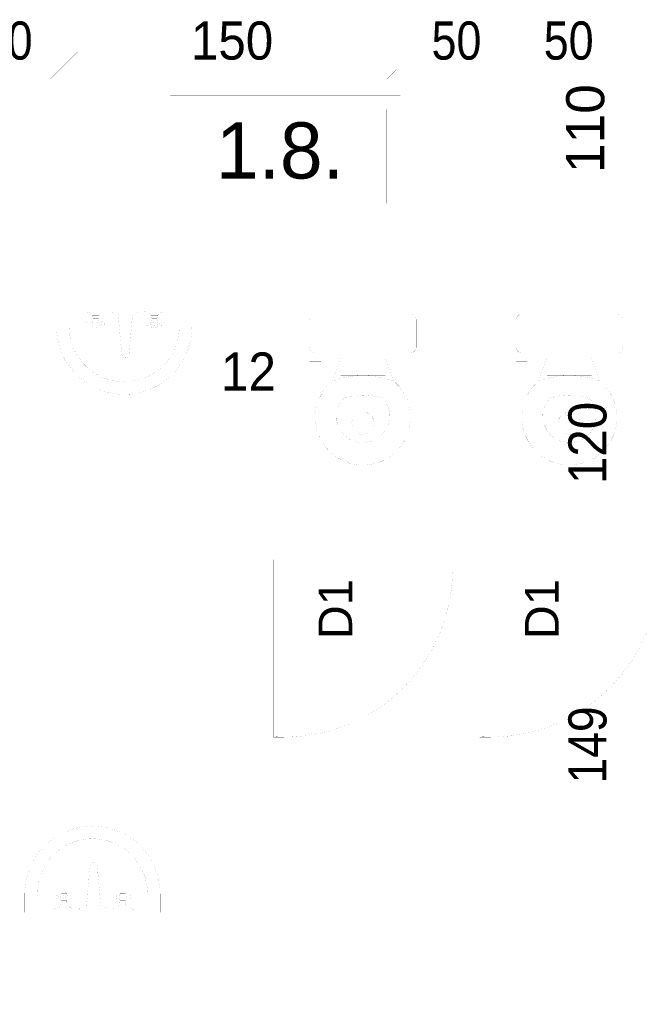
# Paper-space layout 'Layout1' of a CAD drawing. Header units: inches. Extents: x 7368 to 30263, y 5719 to 13940.
# Tile 14 of 44: x 10383 to 10659, y 12583 to 13021. Entities that reach past the tile are written whole.
import ezdxf
from ezdxf.enums import TextEntityAlignment as Align

# ---------------------------------------------------------------- set-up
doc = ezdxf.new("R2010")
doc.units = ezdxf.units.IN
doc.header["$LTSCALE"] = 2
doc.header["$MEASUREMENT"] = 0
for name, pattern in [('ACAD_ISO04W100', [30, 24, -3, 0, -3]), ('HIDDEN', [9.525, 6.35, -3.175]), ('OS', [60, 30, -15, 0, -15]), ('PRZERYW', [60, 30, -30])]:
    doc.linetypes.add(name, pattern=pattern)
doc.layers.get('0').update_dxf_attribs({"linetype": 'CONTINUOUS', "lineweight": 15})
for name, color, linetype, lineweight in [('A CIENKA', 7, 'CONTINUOUS', 13), ('A KRESKOWANIA', 7, 'CONTINUOUS', 5), ('A OSIE', 7, 'ACAD_ISO04W100', 13), ('A PRZERYWANIA', 7, 'HIDDEN', 15), ('A WYMIARY', 7, 'CONTINUOUS', 9), ('ECIANA_PROJEKT', 7, 'CONTINUOUS', 15)]:
    doc.layers.add(name, color=color, linetype=linetype, lineweight=lineweight)
doc.styles.get("Standard").update_dxf_attribs({"font": 'arial.ttf'})

psp = doc.layouts.get("Layout1")

# ---------------------------------------------------------------- linework, layer by layer
at = {"color": 7, "linetype": 'Continuous', "const_width": 0.018}
for points in [[(10580.8, 12892.96), (10582.8, 12892.96)], [(10580.8, 12772.96), (10580.8, 12892.96)], [(10582.8, 12892.96), (10582.8, 12772.96)], [(10582.8, 12772.96), (10580.8, 12772.96)]]:
    psp.add_lwpolyline(points, dxfattribs=at)
at = {"layer": 'A CIENKA', "color": 7, "linetype": 'Continuous', "const_width": 0.018}
for points in [[(10449.95, 12987.57), (10552.44, 12987.57)], [(10449.95, 12933.66), (10449.95, 12987.57)], [(10552.44, 12987.57), (10552.44, 12933.66)], [(10552.44, 12933.66), (10449.95, 12933.66)], [(10490.8, 12780.96), (10490.8, 12772.96)], [(10495.8, 12780.96), (10490.8, 12780.96)], [(10495.8, 12772.96), (10495.8, 12780.96)], [(10575.8, 12772.96), (10575.8, 12780.96)], [(10575.8, 12780.96), (10580.8, 12780.96)], [(10580.8, 12780.96), (10580.8, 12772.96)], [(10582.8, 12780.96), (10582.8, 12772.96)], [(10587.8, 12780.96), (10582.8, 12780.96)], [(10587.8, 12772.96), (10587.8, 12780.96)], [(10495.8, 12776.96), (10495.8, 12701.96)], [(10500.8, 12776.96), (10495.8, 12776.96)], [(10500.8, 12701.96), (10500.8, 12776.96)], [(10535.8, 12776.96), (10535.8, 12739.18)], [(10587.8, 12776.96), (10587.8, 12701.96)], [(10592.8, 12776.96), (10587.8, 12776.96)], [(10592.8, 12701.96), (10592.8, 12776.96)], [(10627.8, 12776.96), (10627.8, 12739.18)], [(10490.8, 12772.96), (10495.8, 12772.96)], [(10580.8, 12772.96), (10575.8, 12772.96)], [(10582.8, 12772.96), (10587.8, 12772.96)], [(10495.8, 12701.96), (10500.8, 12701.96)], [(10587.8, 12701.96), (10592.8, 12701.96)]]:
    psp.add_lwpolyline(points, dxfattribs=at)
for points in [[(10495.8, 12702.13, 0.433892), (10575.8, 12776.96, 0.433892)], [(10587.8, 12702.13, 0.433892), (10667.8, 12776.96, 0.433892)]]:
    psp.add_lwpolyline(points, format="xyb", dxfattribs=at)
at = {"layer": 'A KRESKOWANIA', "color": 251, "linetype": 'Continuous', "const_width": 0.018}
for points in [[(10459.58, 12892.96), (10399.27, 12892.96)], [(10399.27, 12884.76), (10399.27, 12892.96)], [(10459.58, 12884.76), (10459.58, 12892.96)], [(10399.27, 12884.76), (10399.37, 12882.27)], [(10404.86, 12884.76), (10453.99, 12884.76)], [(10404.86, 12884.76), (10404.96, 12882.5)], [(10453.88, 12882.5), (10453.99, 12884.76)], [(10459.47, 12882.27), (10459.58, 12884.76)], [(10399.37, 12882.27), (10399.68, 12879.8)], [(10399.68, 12879.8), (10400.19, 12877.36)], [(10404.96, 12882.5), (10405.27, 12880.25)], [(10405.27, 12880.25), (10405.79, 12878.04)], [(10453.05, 12878.04), (10453.57, 12880.25)], [(10453.57, 12880.25), (10453.88, 12882.5)], [(10458.65, 12877.36), (10459.16, 12879.8)], [(10459.16, 12879.8), (10459.47, 12882.27)], [(10400.19, 12877.36), (10400.9, 12874.97)], [(10400.9, 12874.97), (10401.81, 12872.65)], [(10405.79, 12878.04), (10406.51, 12875.89)], [(10406.51, 12875.89), (10407.43, 12873.81)], [(10451.41, 12873.81), (10452.33, 12875.89)], [(10452.33, 12875.89), (10453.05, 12878.04)], [(10457.04, 12872.65), (10457.94, 12874.97)], [(10457.94, 12874.97), (10458.65, 12877.36)], [(10401.81, 12872.65), (10402.9, 12870.41)], [(10402.9, 12870.41), (10404.18, 12868.27)], [(10407.43, 12873.81), (10408.53, 12871.83)], [(10408.53, 12871.83), (10409.82, 12869.96)], [(10409.82, 12869.96), (10411.27, 12868.21)], [(10447.58, 12868.21), (10449.03, 12869.96)], [(10449.03, 12869.96), (10450.31, 12871.83)], [(10450.31, 12871.83), (10451.41, 12873.81)], [(10454.67, 12868.27), (10455.94, 12870.41)], [(10455.94, 12870.41), (10457.04, 12872.65)], [(10404.18, 12868.27), (10405.63, 12866.24)], [(10405.63, 12866.24), (10407.24, 12864.34)], [(10411.27, 12868.21), (10412.87, 12866.61)], [(10412.87, 12866.61), (10414.62, 12865.16)], [(10444.23, 12865.16), (10445.97, 12866.61)], [(10445.97, 12866.61), (10447.58, 12868.21)], [(10451.61, 12864.34), (10453.22, 12866.24)], [(10453.22, 12866.24), (10454.67, 12868.27)], [(10407.24, 12864.34), (10409, 12862.58)], [(10409, 12862.58), (10410.9, 12860.97)], [(10410.9, 12860.97), (10412.93, 12859.52)], [(10414.62, 12865.16), (10416.49, 12863.88)], [(10416.49, 12863.88), (10418.47, 12862.77)], [(10418.47, 12862.77), (10420.55, 12861.86)], [(10420.55, 12861.86), (10422.7, 12861.14)], [(10422.7, 12861.14), (10424.91, 12860.62)], [(10433.94, 12860.62), (10436.15, 12861.14)], [(10436.15, 12861.14), (10438.3, 12861.86)], [(10438.3, 12861.86), (10440.37, 12862.77)], [(10440.37, 12862.77), (10442.36, 12863.88)], [(10442.36, 12863.88), (10444.23, 12865.16)], [(10445.91, 12859.52), (10447.94, 12860.97)], [(10447.94, 12860.97), (10449.85, 12862.58)], [(10449.85, 12862.58), (10451.61, 12864.34)], [(10412.93, 12859.52), (10415.07, 12858.24)], [(10415.07, 12858.24), (10417.31, 12857.15)], [(10417.31, 12857.15), (10419.63, 12856.24)], [(10424.91, 12860.62), (10427.16, 12860.3)], [(10427.16, 12860.3), (10429.42, 12860.2)], [(10429.42, 12860.2), (10431.69, 12860.3)], [(10431.69, 12860.3), (10433.94, 12860.62)], [(10439.21, 12856.24), (10441.53, 12857.15)], [(10441.53, 12857.15), (10443.77, 12858.24)], [(10443.77, 12858.24), (10445.91, 12859.52)], [(10419.63, 12856.24), (10422.02, 12855.53)], [(10422.02, 12855.53), (10424.46, 12855.02)], [(10424.46, 12855.02), (10426.93, 12854.71)], [(10426.93, 12854.71), (10429.42, 12854.61)], [(10429.42, 12854.61), (10431.91, 12854.71)], [(10431.91, 12854.71), (10434.38, 12855.02)], [(10434.38, 12855.02), (10436.82, 12855.53)], [(10436.82, 12855.53), (10439.21, 12856.24)], [(10400.93, 12658.68), (10403.17, 12659.77)], [(10403.17, 12659.77), (10405.49, 12660.68)], [(10405.49, 12660.68), (10407.88, 12661.39)], [(10407.88, 12661.39), (10410.32, 12661.9)], [(10410.32, 12661.9), (10412.79, 12662.21)], [(10412.79, 12662.21), (10415.28, 12662.31)], [(10415.28, 12662.31), (10417.77, 12662.21)], [(10417.77, 12662.21), (10420.25, 12661.9)], [(10420.25, 12661.9), (10422.69, 12661.39)], [(10422.69, 12661.39), (10425.08, 12660.68)], [(10425.08, 12660.68), (10427.4, 12659.77)], [(10427.4, 12659.77), (10429.64, 12658.68)], [(10394.86, 12654.34), (10396.76, 12655.95)], [(10396.76, 12655.95), (10398.79, 12657.4)], [(10398.79, 12657.4), (10400.93, 12658.68)], [(10404.33, 12654.15), (10406.41, 12655.06)], [(10406.41, 12655.06), (10408.56, 12655.78)], [(10408.56, 12655.78), (10410.77, 12656.3)], [(10410.77, 12656.3), (10413.02, 12656.62)], [(10413.02, 12656.62), (10415.28, 12656.72)], [(10415.28, 12656.72), (10417.55, 12656.62)], [(10417.55, 12656.62), (10419.8, 12656.3)], [(10419.8, 12656.3), (10422.01, 12655.78)], [(10422.01, 12655.78), (10424.16, 12655.06)], [(10424.16, 12655.06), (10426.24, 12654.15)], [(10429.64, 12658.68), (10431.78, 12657.4)], [(10431.78, 12657.4), (10433.81, 12655.95)], [(10433.81, 12655.95), (10435.71, 12654.34)], [(10390.04, 12648.65), (10391.49, 12650.68)], [(10391.49, 12650.68), (10393.1, 12652.58)], [(10393.1, 12652.58), (10394.86, 12654.34)], [(10398.74, 12650.31), (10400.48, 12651.76)], [(10400.48, 12651.76), (10402.35, 12653.04)], [(10402.35, 12653.04), (10404.33, 12654.15)], [(10426.24, 12654.15), (10428.22, 12653.04)], [(10428.22, 12653.04), (10430.09, 12651.76)], [(10430.09, 12651.76), (10431.84, 12650.31)], [(10435.71, 12654.34), (10437.47, 12652.58)], [(10437.47, 12652.58), (10439.08, 12650.68)], [(10439.08, 12650.68), (10440.53, 12648.65)], [(10387.67, 12644.27), (10388.77, 12646.51)], [(10388.77, 12646.51), (10390.04, 12648.65)], [(10394.4, 12645.09), (10395.68, 12646.96)], [(10395.68, 12646.96), (10397.13, 12648.71)], [(10397.13, 12648.71), (10398.74, 12650.31)], [(10431.84, 12650.31), (10433.44, 12648.71)], [(10433.44, 12648.71), (10434.89, 12646.96)], [(10434.89, 12646.96), (10436.17, 12645.09)], [(10440.53, 12648.65), (10441.81, 12646.51)], [(10441.81, 12646.51), (10442.9, 12644.27)], [(10386.05, 12639.56), (10386.76, 12641.95)], [(10386.76, 12641.95), (10387.67, 12644.27)], [(10392.38, 12641.03), (10393.29, 12643.11)], [(10393.29, 12643.11), (10394.4, 12645.09)], [(10436.17, 12645.09), (10437.28, 12643.11)], [(10437.28, 12643.11), (10438.19, 12641.03)], [(10442.9, 12644.27), (10443.81, 12641.95)], [(10443.81, 12641.95), (10444.52, 12639.56)], [(10385.54, 12637.12), (10386.05, 12639.56)], [(10391.13, 12636.67), (10391.65, 12638.88)], [(10391.65, 12638.88), (10392.38, 12641.03)], [(10438.19, 12641.03), (10438.91, 12638.88)], [(10438.91, 12638.88), (10439.43, 12636.67)], [(10444.52, 12639.56), (10445.03, 12637.12)], [(10385.13, 12632.16), (10385.23, 12634.65)], [(10385.23, 12634.65), (10385.54, 12637.12)], [(10390.72, 12632.16), (10390.82, 12634.42)], [(10390.82, 12634.42), (10391.13, 12636.67)], [(10439.43, 12636.67), (10439.75, 12634.42)], [(10439.75, 12634.42), (10439.85, 12632.16)], [(10445.03, 12637.12), (10445.34, 12634.65)], [(10445.34, 12634.65), (10445.44, 12632.16)], [(10385.13, 12632.16), (10385.13, 12623.96)], [(10390.72, 12632.16), (10439.85, 12632.16)], [(10445.44, 12632.16), (10445.44, 12623.96)], [(10445.44, 12623.96), (10385.13, 12623.96)]]:
    psp.add_lwpolyline(points, dxfattribs=at)
at = {"layer": 'A KRESKOWANIA', "color": 250, "linetype": 'Continuous', "const_width": 0.018}
for points in [[(10421.66, 12891.93), (10411.88, 12891.93)], [(10411.88, 12891.93), (10412.65, 12891.43)], [(10421.23, 12891.46), (10421.66, 12891.93)], [(10423.42, 12892.06), (10436.06, 12892.06)], [(10423.42, 12892.06), (10423.44, 12891.66)], [(10423.44, 12891.66), (10423.6, 12891.3)], [(10435.91, 12891.27), (10436.07, 12891.65)], [(10436.07, 12891.65), (10436.06, 12892.06)], [(10447.74, 12891.93), (10437.96, 12891.93)], [(10437.96, 12891.93), (10438.73, 12891.43)], [(10447.3, 12891.46), (10447.74, 12891.93)], [(10562, 12892.96), (10509.6, 12892.96)], [(10509.6, 12892.96), (10509.6, 12870.5)], [(10562, 12870.5), (10562, 12892.96)], [(10654, 12892.96), (10601.6, 12892.96)], [(10601.6, 12892.96), (10601.6, 12870.5)], [(10654, 12870.5), (10654, 12892.96)], [(10412.65, 12891.43), (10413.51, 12891.11)], [(10413.51, 12891.11), (10420.03, 12891.11)], [(10414.2, 12890.81), (10413.51, 12891.11)], [(10414.79, 12890.34), (10414.2, 12890.81)], [(10415.23, 12889.72), (10414.79, 12890.34)], [(10418.4, 12889.89), (10415.14, 12889.89)], [(10415.49, 12889.01), (10415.23, 12889.72)], [(10415.54, 12887.85), (10415.24, 12887.06)], [(10415.54, 12888.26), (10415.49, 12889.01)], [(10417.99, 12888.26), (10415.54, 12888.26)], [(10415.54, 12888.26), (10415.54, 12887.85)], [(10415.54, 12887.85), (10417.99, 12887.85)], [(10418.03, 12888.95), (10417.99, 12888.26)], [(10417.99, 12887.85), (10417.99, 12888.26)], [(10418.29, 12887.06), (10417.99, 12887.85)], [(10418.24, 12889.61), (10418.03, 12888.95)], [(10418.62, 12890.19), (10418.24, 12889.61)], [(10419.14, 12890.65), (10418.62, 12890.19)], [(10419.76, 12890.97), (10419.14, 12890.65)], [(10420.43, 12891.11), (10419.76, 12890.97)], [(10420.03, 12891.11), (10420.66, 12891.18)], [(10420.66, 12891.18), (10421.23, 12891.46)], [(10423.6, 12891.3), (10423.88, 12891.01)], [(10423.88, 12891.01), (10424.24, 12890.85)], [(10424.24, 12890.85), (10424.64, 12890.84)], [(10426.68, 12890.84), (10424.64, 12890.84)], [(10433.2, 12890.84), (10426.68, 12890.84)], [(10428.31, 12872.5), (10426.68, 12890.84)], [(10433.2, 12890.84), (10431.57, 12872.5)], [(10433.2, 12890.84), (10434.83, 12890.84)], [(10434.83, 12890.84), (10435.24, 12890.83)], [(10435.24, 12890.83), (10435.63, 12890.98)], [(10435.63, 12890.98), (10435.91, 12891.27)], [(10438.73, 12891.43), (10439.59, 12891.11)], [(10440.28, 12890.81), (10439.59, 12891.11)], [(10439.59, 12891.11), (10446.11, 12891.11)], [(10440.87, 12890.34), (10440.28, 12890.81)], [(10441.31, 12889.72), (10440.87, 12890.34)], [(10444.48, 12889.89), (10441.22, 12889.89)], [(10441.57, 12889.01), (10441.31, 12889.72)], [(10441.62, 12887.85), (10441.32, 12887.06)], [(10441.62, 12888.26), (10441.57, 12889.01)], [(10444.07, 12888.26), (10441.62, 12888.26)], [(10441.62, 12888.26), (10441.62, 12887.85)], [(10441.62, 12887.85), (10444.07, 12887.85)], [(10444.11, 12888.95), (10444.07, 12888.26)], [(10444.07, 12887.85), (10444.07, 12888.26)], [(10444.37, 12887.06), (10444.07, 12887.85)], [(10444.32, 12889.61), (10444.11, 12888.95)], [(10444.7, 12890.19), (10444.32, 12889.61)], [(10445.22, 12890.65), (10444.7, 12890.19)], [(10445.84, 12890.97), (10445.22, 12890.65)], [(10446.51, 12891.11), (10445.84, 12890.97)], [(10446.11, 12891.11), (10446.74, 12891.18)], [(10446.74, 12891.18), (10447.3, 12891.46)], [(10512.1, 12887.97), (10512.44, 12889.21)], [(10512.1, 12887.97), (10512.1, 12875.49)], [(10512.44, 12889.21), (10513.35, 12890.13)], [(10513.35, 12890.13), (10514.59, 12890.46)], [(10557.01, 12890.46), (10514.59, 12890.46)], [(10557.01, 12890.46), (10558.26, 12890.13)], [(10558.26, 12890.13), (10559.17, 12889.21)], [(10559.17, 12889.21), (10559.51, 12887.97)], [(10559.51, 12887.97), (10559.51, 12875.49)], [(10604.1, 12887.97), (10604.44, 12889.21)], [(10604.1, 12887.97), (10604.1, 12875.49)], [(10604.44, 12889.21), (10605.35, 12890.13)], [(10605.35, 12890.13), (10606.59, 12890.46)], [(10649.01, 12890.46), (10606.59, 12890.46)], [(10649.01, 12890.46), (10650.26, 12890.13)], [(10650.26, 12890.13), (10651.17, 12889.21)], [(10651.17, 12889.21), (10651.51, 12887.97)], [(10651.51, 12887.97), (10651.51, 12875.49)], [(10412.8, 12886.63), (10412.69, 12886.22)], [(10412.69, 12886.22), (10412.8, 12885.81)], [(10413.1, 12886.93), (10412.8, 12886.63)], [(10412.8, 12885.81), (10413.1, 12885.51)], [(10413.51, 12887.04), (10413.1, 12886.93)], [(10413.1, 12885.51), (10413.51, 12885.41)], [(10413.91, 12886.93), (10413.51, 12887.04)], [(10413.51, 12885.41), (10413.91, 12885.51)], [(10414.21, 12886.63), (10413.91, 12886.93)], [(10413.91, 12885.51), (10414.21, 12885.81)], [(10415.16, 12886.63), (10414.21, 12886.63)], [(10414.32, 12886.22), (10414.21, 12886.63)], [(10414.21, 12885.81), (10414.32, 12886.22)], [(10415.16, 12885.81), (10414.21, 12885.81)], [(10415.24, 12887.06), (10415.14, 12886.22)], [(10415.14, 12886.22), (10415.24, 12885.38)], [(10415.24, 12885.38), (10415.54, 12884.59)], [(10415.54, 12884.59), (10416.12, 12884.29)], [(10415.54, 12884.59), (10417.99, 12884.59)], [(10416.06, 12886.63), (10415.95, 12886.22)], [(10415.95, 12886.22), (10416.06, 12885.81)], [(10416.36, 12886.93), (10416.06, 12886.63)], [(10416.06, 12885.81), (10416.36, 12885.51)], [(10416.12, 12884.29), (10416.77, 12884.19)], [(10416.77, 12887.04), (10416.36, 12886.93)], [(10416.36, 12885.51), (10416.77, 12885.41)], [(10417.18, 12886.93), (10416.77, 12887.04)], [(10416.77, 12885.41), (10417.18, 12885.51)], [(10416.77, 12884.19), (10417.41, 12884.29)], [(10417.47, 12886.63), (10417.18, 12886.93)], [(10417.18, 12885.51), (10417.47, 12885.81)], [(10417.41, 12884.29), (10417.99, 12884.59)], [(10417.58, 12886.22), (10417.47, 12886.63)], [(10417.47, 12885.81), (10417.58, 12886.22)], [(10417.99, 12884.59), (10418.29, 12885.38)], [(10418.4, 12886.22), (10418.29, 12887.06)], [(10418.29, 12885.38), (10418.4, 12886.22)], [(10418.37, 12886.63), (10419.32, 12886.63)], [(10419.32, 12885.81), (10418.37, 12885.81)], [(10419.32, 12886.63), (10419.21, 12886.22)], [(10419.21, 12886.22), (10419.32, 12885.81)], [(10419.62, 12886.93), (10419.32, 12886.63)], [(10419.32, 12885.81), (10419.62, 12885.51)], [(10420.03, 12887.04), (10419.62, 12886.93)], [(10419.62, 12885.51), (10420.03, 12885.41)], [(10420.43, 12886.93), (10420.03, 12887.04)], [(10420.03, 12885.41), (10420.43, 12885.51)], [(10420.73, 12886.63), (10420.43, 12886.93)], [(10420.43, 12885.51), (10420.73, 12885.81)], [(10420.84, 12886.22), (10420.73, 12886.63)], [(10420.73, 12885.81), (10420.84, 12886.22)], [(10438.88, 12886.63), (10438.77, 12886.22)], [(10438.77, 12886.22), (10438.88, 12885.81)], [(10439.18, 12886.93), (10438.88, 12886.63)], [(10438.88, 12885.81), (10439.18, 12885.51)], [(10439.59, 12887.04), (10439.18, 12886.93)], [(10439.18, 12885.51), (10439.59, 12885.41)], [(10439.99, 12886.93), (10439.59, 12887.04)], [(10439.59, 12885.41), (10439.99, 12885.51)], [(10440.29, 12886.63), (10439.99, 12886.93)], [(10439.99, 12885.51), (10440.29, 12885.81)], [(10440.4, 12886.22), (10440.29, 12886.63)], [(10441.24, 12886.63), (10440.29, 12886.63)], [(10440.29, 12885.81), (10440.4, 12886.22)], [(10441.24, 12885.81), (10440.29, 12885.81)], [(10441.32, 12887.06), (10441.22, 12886.22)], [(10441.22, 12886.22), (10441.32, 12885.38)], [(10441.32, 12885.38), (10441.62, 12884.59)], [(10441.62, 12884.59), (10442.2, 12884.29)], [(10441.62, 12884.59), (10444.07, 12884.59)], [(10442.14, 12886.63), (10442.03, 12886.22)], [(10442.03, 12886.22), (10442.14, 12885.81)], [(10442.44, 12886.93), (10442.14, 12886.63)], [(10442.14, 12885.81), (10442.44, 12885.51)], [(10442.2, 12884.29), (10442.85, 12884.19)], [(10442.85, 12887.04), (10442.44, 12886.93)], [(10442.44, 12885.51), (10442.85, 12885.41)], [(10443.25, 12886.93), (10442.85, 12887.04)], [(10442.85, 12885.41), (10443.25, 12885.51)], [(10442.85, 12884.19), (10443.49, 12884.29)], [(10443.55, 12886.63), (10443.25, 12886.93)], [(10443.25, 12885.51), (10443.55, 12885.81)], [(10443.49, 12884.29), (10444.07, 12884.59)], [(10443.66, 12886.22), (10443.55, 12886.63)], [(10443.55, 12885.81), (10443.66, 12886.22)], [(10444.07, 12884.59), (10444.37, 12885.38)], [(10444.48, 12886.22), (10444.37, 12887.06)], [(10444.37, 12885.38), (10444.48, 12886.22)], [(10444.45, 12886.63), (10445.4, 12886.63)], [(10445.4, 12885.81), (10444.45, 12885.81)], [(10445.4, 12886.63), (10445.29, 12886.22)], [(10445.29, 12886.22), (10445.4, 12885.81)], [(10445.7, 12886.93), (10445.4, 12886.63)], [(10445.4, 12885.81), (10445.7, 12885.51)], [(10446.11, 12887.04), (10445.7, 12886.93)], [(10445.7, 12885.51), (10446.11, 12885.41)], [(10446.51, 12886.93), (10446.11, 12887.04)], [(10446.11, 12885.41), (10446.51, 12885.51)], [(10446.81, 12886.63), (10446.51, 12886.93)], [(10446.51, 12885.51), (10446.81, 12885.81)], [(10446.92, 12886.22), (10446.81, 12886.63)], [(10446.81, 12885.81), (10446.92, 12886.22)], [(10512.44, 12874.24), (10512.1, 12875.49)], [(10513.35, 12873.33), (10512.44, 12874.24)], [(10559.17, 12874.24), (10558.26, 12873.33)], [(10559.51, 12875.49), (10559.17, 12874.24)], [(10604.44, 12874.24), (10604.1, 12875.49)], [(10605.35, 12873.33), (10604.44, 12874.24)], [(10651.17, 12874.24), (10650.26, 12873.33)], [(10651.51, 12875.49), (10651.17, 12874.24)], [(10428.31, 12872.5), (10428.39, 12871.99)], [(10428.39, 12871.99), (10428.62, 12871.54)], [(10428.62, 12871.54), (10428.98, 12871.18)], [(10428.98, 12871.18), (10429.44, 12870.95)], [(10429.44, 12870.95), (10429.94, 12870.87)], [(10429.94, 12870.87), (10430.45, 12870.95)], [(10430.45, 12870.95), (10430.9, 12871.18)], [(10430.9, 12871.18), (10431.26, 12871.54)], [(10431.26, 12871.54), (10431.49, 12871.99)], [(10431.49, 12871.99), (10431.57, 12872.5)], [(10509.6, 12870.5), (10562, 12870.5)], [(10514.59, 12873), (10513.35, 12873.33)], [(10514.59, 12873), (10557.01, 12873)], [(10517.09, 12869.25), (10517.09, 12870.5)], [(10519.58, 12870.5), (10519.58, 12868.01)], [(10525.82, 12870.5), (10522.08, 12860.52)], [(10549.52, 12860.52), (10545.78, 12870.5)], [(10558.26, 12873.33), (10557.01, 12873)], [(10601.6, 12870.5), (10654, 12870.5)], [(10606.59, 12873), (10605.35, 12873.33)], [(10606.59, 12873), (10649.01, 12873)], [(10609.09, 12869.25), (10609.09, 12870.5)], [(10611.58, 12870.5), (10611.58, 12868.01)], [(10617.82, 12870.5), (10614.08, 12860.52)], [(10641.52, 12860.52), (10637.78, 12870.5)], [(10650.26, 12873.33), (10649.01, 12873)], [(10512.1, 12869.25), (10517.09, 12869.25)], [(10512.1, 12868.01), (10512.1, 12869.25)], [(10519.58, 12868.01), (10512.1, 12868.01)], [(10604.1, 12869.25), (10609.09, 12869.25)], [(10604.1, 12868.01), (10604.1, 12869.25)], [(10611.58, 12868.01), (10604.1, 12868.01)], [(10522.08, 12860.52), (10526.54, 12861.9)], [(10545.78, 12863.02), (10525.82, 12863.02)], [(10525.82, 12863.02), (10525.82, 12861.77)], [(10526.54, 12861.9), (10531.14, 12862.74)], [(10531.14, 12862.74), (10535.8, 12863.02)], [(10535.8, 12863.02), (10540.46, 12862.74)], [(10540.46, 12862.74), (10545.06, 12861.9)], [(10545.06, 12861.9), (10549.52, 12860.52)], [(10545.78, 12861.77), (10545.78, 12863.02)], [(10614.08, 12860.52), (10618.54, 12861.9)], [(10637.78, 12863.02), (10617.82, 12863.02)], [(10617.82, 12863.02), (10617.82, 12861.77)], [(10618.54, 12861.9), (10623.14, 12862.74)], [(10623.14, 12862.74), (10627.8, 12863.02)], [(10627.8, 12863.02), (10632.46, 12862.74)], [(10632.46, 12862.74), (10637.06, 12861.9)], [(10637.06, 12861.9), (10641.52, 12860.52)], [(10637.78, 12861.77), (10637.78, 12863.02)], [(10517.74, 12855.48), (10519.71, 12858.17)], [(10519.71, 12858.17), (10522.08, 12860.52)], [(10549.52, 12860.52), (10551.9, 12858.17)], [(10551.9, 12858.17), (10553.86, 12855.48)], [(10609.74, 12855.48), (10611.71, 12858.17)], [(10611.71, 12858.17), (10614.08, 12860.52)], [(10641.52, 12860.52), (10643.9, 12858.17)], [(10643.9, 12858.17), (10645.86, 12855.48)], [(10515.18, 12849.35), (10516.22, 12852.51)], [(10516.22, 12852.51), (10517.74, 12855.48)], [(10525.52, 12850.93), (10527.07, 12853.04)], [(10527.07, 12853.04), (10531.39, 12853.97)], [(10531.39, 12853.97), (10535.8, 12854.28)], [(10535.8, 12854.28), (10540.21, 12853.97)], [(10540.21, 12853.97), (10544.53, 12853.04)], [(10544.53, 12853.04), (10546.09, 12850.93)], [(10553.86, 12855.48), (10555.39, 12852.51)], [(10555.39, 12852.51), (10556.43, 12849.35)], [(10607.18, 12849.35), (10608.22, 12852.51)], [(10608.22, 12852.51), (10609.74, 12855.48)], [(10617.52, 12850.93), (10619.07, 12853.04)], [(10619.07, 12853.04), (10623.39, 12853.97)], [(10623.39, 12853.97), (10627.8, 12854.28)], [(10627.8, 12854.28), (10632.21, 12853.97)], [(10632.21, 12853.97), (10636.53, 12853.04)], [(10636.53, 12853.04), (10638.09, 12850.93)], [(10645.86, 12855.48), (10647.39, 12852.51)], [(10647.39, 12852.51), (10648.43, 12849.35)], [(10514.65, 12846.05), (10515.18, 12849.35)], [(10523.95, 12845.97), (10524.46, 12848.53)], [(10524.46, 12848.53), (10525.52, 12850.93)], [(10546.09, 12850.93), (10547.15, 12848.53)], [(10547.15, 12848.53), (10547.65, 12845.97)], [(10556.43, 12849.35), (10556.96, 12846.05)], [(10606.65, 12846.05), (10607.18, 12849.35)], [(10615.95, 12845.97), (10616.46, 12848.53)], [(10616.46, 12848.53), (10617.52, 12850.93)], [(10638.09, 12850.93), (10639.15, 12848.53)], [(10639.15, 12848.53), (10639.65, 12845.97)], [(10648.43, 12849.35), (10648.96, 12846.05)], [(10514.64, 12842.71), (10514.65, 12846.05)], [(10524.03, 12843.35), (10523.95, 12845.97)], [(10524.67, 12840.81), (10524.03, 12843.35)], [(10530.81, 12841.81), (10531.05, 12843.35)], [(10531.05, 12843.35), (10531.76, 12844.75)], [(10531.76, 12844.75), (10532.87, 12845.85)], [(10532.87, 12845.85), (10534.26, 12846.56)], [(10534.26, 12846.56), (10535.8, 12846.8)], [(10535.8, 12846.8), (10537.35, 12846.56)], [(10537.35, 12846.56), (10538.74, 12845.85)], [(10538.74, 12845.85), (10539.84, 12844.75)], [(10539.84, 12844.75), (10540.55, 12843.35)], [(10540.55, 12843.35), (10540.79, 12841.81)], [(10547.58, 12843.35), (10546.94, 12840.81)], [(10547.65, 12845.97), (10547.58, 12843.35)], [(10556.96, 12846.05), (10556.97, 12842.71)], [(10606.64, 12842.71), (10606.65, 12846.05)], [(10616.03, 12843.35), (10615.95, 12845.97)], [(10616.67, 12840.81), (10616.03, 12843.35)], [(10622.81, 12841.81), (10623.05, 12843.35)], [(10623.05, 12843.35), (10623.76, 12844.75)], [(10623.76, 12844.75), (10624.87, 12845.85)], [(10624.87, 12845.85), (10626.26, 12846.56)], [(10626.26, 12846.56), (10627.8, 12846.8)], [(10627.8, 12846.8), (10629.35, 12846.56)], [(10629.35, 12846.56), (10630.74, 12845.85)], [(10630.74, 12845.85), (10631.84, 12844.75)], [(10631.84, 12844.75), (10632.55, 12843.35)], [(10632.55, 12843.35), (10632.79, 12841.81)], [(10639.58, 12843.35), (10638.94, 12840.81)], [(10639.65, 12845.97), (10639.58, 12843.35)], [(10648.96, 12846.05), (10648.97, 12842.71)], [(10515.15, 12839.41), (10514.64, 12842.71)], [(10516.18, 12836.24), (10515.15, 12839.41)], [(10525.84, 12838.48), (10524.67, 12840.81)], [(10531.05, 12840.27), (10530.81, 12841.81)], [(10531.76, 12838.87), (10531.05, 12840.27)], [(10540.55, 12840.27), (10539.84, 12838.87)], [(10540.79, 12841.81), (10540.55, 12840.27)], [(10546.94, 12840.81), (10545.77, 12838.48)], [(10556.46, 12839.41), (10555.43, 12836.24)], [(10556.97, 12842.71), (10556.46, 12839.41)], [(10607.15, 12839.41), (10606.64, 12842.71)], [(10608.18, 12836.24), (10607.15, 12839.41)], [(10617.84, 12838.48), (10616.67, 12840.81)], [(10623.05, 12840.27), (10622.81, 12841.81)], [(10623.76, 12838.87), (10623.05, 12840.27)], [(10632.55, 12840.27), (10631.84, 12838.87)], [(10632.79, 12841.81), (10632.55, 12840.27)], [(10638.94, 12840.81), (10637.77, 12838.48)], [(10648.46, 12839.41), (10647.43, 12836.24)], [(10648.97, 12842.71), (10648.46, 12839.41)], [(10517.68, 12833.27), (10516.18, 12836.24)], [(10527.51, 12836.45), (10525.84, 12838.48)], [(10529.57, 12834.85), (10527.51, 12836.45)], [(10531.94, 12833.72), (10529.57, 12834.85)], [(10532.87, 12837.77), (10531.76, 12838.87)], [(10534.26, 12837.06), (10532.87, 12837.77)], [(10535.8, 12836.82), (10534.26, 12837.06)], [(10537.35, 12837.06), (10535.8, 12836.82)], [(10538.74, 12837.77), (10537.35, 12837.06)], [(10539.84, 12838.87), (10538.74, 12837.77)], [(10542.03, 12834.85), (10539.67, 12833.72)], [(10544.1, 12836.45), (10542.03, 12834.85)], [(10545.77, 12838.48), (10544.1, 12836.45)], [(10555.43, 12836.24), (10553.92, 12833.27)], [(10609.68, 12833.27), (10608.18, 12836.24)], [(10619.51, 12836.45), (10617.84, 12838.48)], [(10621.57, 12834.85), (10619.51, 12836.45)], [(10623.94, 12833.72), (10621.57, 12834.85)], [(10624.87, 12837.77), (10623.76, 12838.87)], [(10626.26, 12837.06), (10624.87, 12837.77)], [(10627.8, 12836.82), (10626.26, 12837.06)], [(10629.35, 12837.06), (10627.8, 12836.82)], [(10630.74, 12837.77), (10629.35, 12837.06)], [(10631.84, 12838.87), (10630.74, 12837.77)], [(10634.03, 12834.85), (10631.67, 12833.72)], [(10636.1, 12836.45), (10634.03, 12834.85)], [(10637.77, 12838.48), (10636.1, 12836.45)], [(10647.43, 12836.24), (10645.92, 12833.27)], [(10519.64, 12830.57), (10517.68, 12833.27)], [(10521.99, 12828.2), (10519.64, 12830.57)], [(10534.5, 12833.15), (10531.94, 12833.72)], [(10537.11, 12833.15), (10534.5, 12833.15)], [(10539.67, 12833.72), (10537.11, 12833.15)], [(10551.97, 12830.57), (10549.61, 12828.2)], [(10553.92, 12833.27), (10551.97, 12830.57)], [(10611.64, 12830.57), (10609.68, 12833.27)], [(10613.99, 12828.2), (10611.64, 12830.57)], [(10626.5, 12833.15), (10623.94, 12833.72)], [(10629.11, 12833.15), (10626.5, 12833.15)], [(10631.67, 12833.72), (10629.11, 12833.15)], [(10643.97, 12830.57), (10641.61, 12828.2)], [(10645.92, 12833.27), (10643.97, 12830.57)], [(10524.7, 12826.24), (10521.99, 12828.2)], [(10527.66, 12824.72), (10524.7, 12826.24)], [(10546.91, 12826.24), (10543.94, 12824.72)], [(10549.61, 12828.2), (10546.91, 12826.24)], [(10616.7, 12826.24), (10613.99, 12828.2)], [(10619.66, 12824.72), (10616.7, 12826.24)], [(10638.91, 12826.24), (10635.94, 12824.72)], [(10641.61, 12828.2), (10638.91, 12826.24)], [(10530.84, 12823.69), (10527.66, 12824.72)], [(10534.14, 12823.16), (10530.84, 12823.69)], [(10537.47, 12823.16), (10534.14, 12823.16)], [(10540.77, 12823.69), (10537.47, 12823.16)], [(10543.94, 12824.72), (10540.77, 12823.69)], [(10622.84, 12823.69), (10619.66, 12824.72)], [(10626.14, 12823.16), (10622.84, 12823.69)], [(10629.47, 12823.16), (10626.14, 12823.16)], [(10632.77, 12823.69), (10629.47, 12823.16)], [(10635.94, 12824.72), (10632.77, 12823.69)], [(10415.3, 12645.97), (10415.8, 12646.05)], [(10415.8, 12646.05), (10416.31, 12645.97)], [(10414.17, 12644.42), (10412.54, 12626.08)], [(10414.17, 12644.42), (10414.25, 12644.93)], [(10414.25, 12644.93), (10414.49, 12645.38)], [(10414.49, 12645.38), (10414.85, 12645.74)], [(10414.85, 12645.74), (10415.3, 12645.97)], [(10416.31, 12645.97), (10416.76, 12645.74)], [(10416.76, 12645.74), (10417.12, 12645.38)], [(10417.12, 12645.38), (10417.35, 12644.93)], [(10417.35, 12644.93), (10417.43, 12644.42)], [(10419.07, 12626.08), (10417.43, 12644.42)], [(10398.55, 12630.7), (10398.67, 12631.11)], [(10398.67, 12630.29), (10398.55, 12630.7)], [(10398.67, 12631.11), (10398.96, 12631.41)], [(10398.96, 12629.99), (10398.67, 12630.29)], [(10398.96, 12631.41), (10399.37, 12631.51)], [(10399.37, 12629.88), (10398.96, 12629.99)], [(10399.37, 12631.51), (10399.78, 12631.41)], [(10399.78, 12629.99), (10399.37, 12629.88)], [(10399.78, 12631.41), (10400.08, 12631.11)], [(10400.08, 12630.29), (10399.78, 12629.99)], [(10401.02, 12631.11), (10400.08, 12631.11)], [(10400.08, 12631.11), (10400.18, 12630.7)], [(10400.18, 12630.7), (10400.08, 12630.29)], [(10401.02, 12630.29), (10400.08, 12630.29)], [(10401, 12630.7), (10401.1, 12631.54)], [(10401.1, 12629.86), (10401, 12630.7)], [(10401.1, 12631.54), (10401.41, 12632.33)], [(10401.41, 12629.07), (10401.1, 12629.86)], [(10401.41, 12628.66), (10401.35, 12627.91)], [(10401.41, 12632.33), (10401.98, 12632.63)], [(10401.41, 12632.33), (10403.85, 12632.33)], [(10401.41, 12629.07), (10403.85, 12629.07)], [(10401.41, 12628.66), (10401.41, 12629.07)], [(10403.85, 12628.66), (10401.41, 12628.66)], [(10401.81, 12630.7), (10401.92, 12631.11)], [(10401.92, 12630.29), (10401.81, 12630.7)], [(10401.92, 12631.11), (10402.22, 12631.41)], [(10402.22, 12629.99), (10401.92, 12630.29)], [(10401.98, 12632.63), (10402.63, 12632.73)], [(10402.22, 12631.41), (10402.63, 12631.51)], [(10402.63, 12629.88), (10402.22, 12629.99)], [(10402.63, 12632.73), (10403.27, 12632.63)], [(10402.63, 12631.51), (10403.04, 12631.41)], [(10403.04, 12629.99), (10402.63, 12629.88)], [(10403.04, 12631.41), (10403.34, 12631.11)], [(10403.34, 12630.29), (10403.04, 12629.99)], [(10403.27, 12632.63), (10403.85, 12632.33)], [(10403.34, 12631.11), (10403.44, 12630.7)], [(10403.44, 12630.7), (10403.34, 12630.29)], [(10403.85, 12632.33), (10404.16, 12631.54)], [(10404.16, 12629.86), (10403.85, 12629.07)], [(10403.85, 12629.07), (10403.85, 12628.66)], [(10403.89, 12627.97), (10403.85, 12628.66)], [(10404.16, 12631.54), (10404.26, 12630.7)], [(10404.26, 12630.7), (10404.16, 12629.86)], [(10405.19, 12631.11), (10404.24, 12631.11)], [(10404.24, 12630.29), (10405.19, 12630.29)], [(10405.07, 12630.7), (10405.19, 12631.11)], [(10405.19, 12630.29), (10405.07, 12630.7)], [(10405.19, 12631.11), (10405.48, 12631.41)], [(10405.48, 12629.99), (10405.19, 12630.29)], [(10405.48, 12631.41), (10405.89, 12631.51)], [(10405.89, 12629.88), (10405.48, 12629.99)], [(10405.89, 12631.51), (10406.3, 12631.41)], [(10406.3, 12629.99), (10405.89, 12629.88)], [(10406.3, 12631.41), (10406.6, 12631.11)], [(10406.6, 12630.29), (10406.3, 12629.99)], [(10406.6, 12631.11), (10406.7, 12630.7)], [(10406.7, 12630.7), (10406.6, 12630.29)], [(10424.64, 12630.7), (10424.74, 12631.11)], [(10424.74, 12630.29), (10424.64, 12630.7)], [(10424.74, 12631.11), (10425.04, 12631.41)], [(10425.04, 12629.99), (10424.74, 12630.29)], [(10425.04, 12631.41), (10425.45, 12631.51)], [(10425.45, 12629.88), (10425.04, 12629.99)], [(10425.45, 12631.51), (10425.86, 12631.41)], [(10425.86, 12629.99), (10425.45, 12629.88)], [(10425.86, 12631.41), (10426.16, 12631.11)], [(10426.16, 12630.29), (10425.86, 12629.99)], [(10426.16, 12631.11), (10426.27, 12630.7)], [(10427.1, 12631.11), (10426.16, 12631.11)], [(10426.27, 12630.7), (10426.16, 12630.29)], [(10427.1, 12630.29), (10426.16, 12630.29)], [(10427.08, 12630.7), (10427.18, 12631.54)], [(10427.18, 12629.86), (10427.08, 12630.7)], [(10427.18, 12631.54), (10427.49, 12632.33)], [(10427.49, 12629.07), (10427.18, 12629.86)], [(10427.49, 12628.66), (10427.43, 12627.91)], [(10427.49, 12632.33), (10428.07, 12632.63)], [(10427.49, 12632.33), (10429.93, 12632.33)], [(10427.49, 12629.07), (10429.93, 12629.07)], [(10427.49, 12628.66), (10427.49, 12629.07)], [(10429.93, 12628.66), (10427.49, 12628.66)], [(10427.9, 12630.7), (10428, 12631.11)], [(10428, 12630.29), (10427.9, 12630.7)], [(10428, 12631.11), (10428.3, 12631.41)], [(10428.3, 12629.99), (10428, 12630.29)], [(10428.07, 12632.63), (10428.71, 12632.73)], [(10428.3, 12631.41), (10428.71, 12631.51)], [(10428.71, 12629.88), (10428.3, 12629.99)], [(10428.71, 12632.73), (10429.35, 12632.63)], [(10428.71, 12631.51), (10429.12, 12631.41)], [(10429.12, 12629.99), (10428.71, 12629.88)], [(10429.12, 12631.41), (10429.42, 12631.11)], [(10429.42, 12630.29), (10429.12, 12629.99)], [(10429.35, 12632.63), (10429.93, 12632.33)], [(10429.42, 12631.11), (10429.53, 12630.7)], [(10429.53, 12630.7), (10429.42, 12630.29)], [(10429.93, 12632.33), (10430.24, 12631.54)], [(10430.24, 12629.86), (10429.93, 12629.07)], [(10429.93, 12629.07), (10429.93, 12628.66)], [(10429.97, 12627.97), (10429.93, 12628.66)], [(10430.24, 12631.54), (10430.34, 12630.7)], [(10430.34, 12630.7), (10430.24, 12629.86)], [(10431.27, 12631.11), (10430.32, 12631.11)], [(10430.32, 12630.29), (10431.27, 12630.29)], [(10431.16, 12630.7), (10431.27, 12631.11)], [(10431.27, 12630.29), (10431.16, 12630.7)], [(10431.27, 12631.11), (10431.56, 12631.41)], [(10431.56, 12629.99), (10431.27, 12630.29)], [(10431.56, 12631.41), (10431.97, 12631.51)], [(10431.97, 12629.88), (10431.56, 12629.99)], [(10431.97, 12631.51), (10432.38, 12631.41)], [(10432.38, 12629.99), (10431.97, 12629.88)], [(10432.38, 12631.41), (10432.67, 12631.11)], [(10432.67, 12630.29), (10432.38, 12629.99)], [(10432.67, 12631.11), (10432.79, 12630.7)], [(10432.79, 12630.7), (10432.67, 12630.29)], [(10397.74, 12624.99), (10398.51, 12625.49)], [(10407.52, 12624.99), (10397.74, 12624.99)], [(10398.51, 12625.49), (10399.37, 12625.81)], [(10400.06, 12626.11), (10399.37, 12625.81)], [(10399.37, 12625.81), (10405.89, 12625.81)], [(10400.65, 12626.58), (10400.06, 12626.11)], [(10401.09, 12627.2), (10400.65, 12626.58)], [(10404.26, 12627.03), (10401, 12627.03)], [(10401.35, 12627.91), (10401.09, 12627.2)], [(10404.11, 12627.31), (10403.89, 12627.97)], [(10404.48, 12626.73), (10404.11, 12627.31)], [(10405, 12626.27), (10404.48, 12626.73)], [(10405.62, 12625.95), (10405, 12626.27)], [(10406.3, 12625.81), (10405.62, 12625.95)], [(10405.89, 12625.81), (10406.52, 12625.74)], [(10406.52, 12625.74), (10407.09, 12625.46)], [(10407.09, 12625.46), (10407.52, 12624.99)], [(10409.28, 12624.86), (10409.3, 12625.26)], [(10409.28, 12624.86), (10421.92, 12624.86)], [(10409.3, 12625.26), (10409.46, 12625.62)], [(10409.46, 12625.62), (10409.75, 12625.91)], [(10409.75, 12625.91), (10410.11, 12626.06)], [(10410.11, 12626.06), (10410.51, 12626.08)], [(10412.54, 12626.08), (10410.51, 12626.08)], [(10419.07, 12626.08), (10412.54, 12626.08)], [(10419.07, 12626.08), (10420.69, 12626.08)], [(10420.69, 12626.08), (10421.11, 12626.09)], [(10421.11, 12626.09), (10421.49, 12625.94)], [(10421.49, 12625.94), (10421.78, 12625.65)], [(10421.78, 12625.65), (10421.93, 12625.27)], [(10421.93, 12625.27), (10421.92, 12624.86)], [(10423.82, 12624.99), (10424.59, 12625.49)], [(10433.6, 12624.99), (10423.82, 12624.99)], [(10424.59, 12625.49), (10425.45, 12625.81)], [(10426.14, 12626.11), (10425.45, 12625.81)], [(10425.45, 12625.81), (10431.97, 12625.81)], [(10426.73, 12626.58), (10426.14, 12626.11)], [(10427.17, 12627.2), (10426.73, 12626.58)], [(10430.34, 12627.03), (10427.08, 12627.03)], [(10427.43, 12627.91), (10427.17, 12627.2)], [(10430.18, 12627.31), (10429.97, 12627.97)], [(10430.56, 12626.73), (10430.18, 12627.31)], [(10431.08, 12626.27), (10430.56, 12626.73)], [(10431.7, 12625.95), (10431.08, 12626.27)], [(10432.38, 12625.81), (10431.7, 12625.95)], [(10431.97, 12625.81), (10432.6, 12625.74)], [(10432.6, 12625.74), (10433.17, 12625.46)], [(10433.17, 12625.46), (10433.6, 12624.99)]]:
    psp.add_lwpolyline(points, dxfattribs=at)
at = {"layer": 'A OSIE', "color": 1, "linetype": 'OS', "const_width": 0.018}
for points in [[(10425.55, 10192.96), (10425.55, 13392.96)], [(7865.55, 12692.96), (13525.55, 12692.96)]]:
    psp.add_lwpolyline(points, dxfattribs=at)
at = {"layer": 'A PRZERYWANIA', "color": 3, "linetype": 'PRZERYW', "const_width": 0.018}
for points in [[(10410.55, 10322.96), (10410.55, 13262.96)], [(10440.55, 10322.96), (10440.55, 13262.96)]]:
    psp.add_lwpolyline(points, dxfattribs=at)
at = {"layer": 'A WYMIARY', "color": 80, "linetype": 'Continuous', "const_width": 0.018}
for points in [[(10646.01, 13021.96), (10646.01, 12923.96)], [(10402.48, 13001.03), (10402.48, 13007.03)], [(10402.48, 13001.03), (10408.48, 13007.03)], [(10402.48, 13001.03), (10402.48, 13007.03)], [(10402.48, 13001.03), (10408.48, 13007.03)], [(10552.48, 13001.03), (10552.48, 13007.03)], [(10552.48, 13001.03), (10558.48, 13007.03)], [(10552.48, 13001.03), (10552.48, 13007.03)], [(10552.48, 13001.03), (10558.48, 13007.03)], [(10602.48, 13001.03), (10602.48, 13007.03)], [(10602.48, 13001.03), (10608.48, 13007.03)], [(10602.48, 13001.03), (10602.48, 13007.03)], [(10602.48, 13001.03), (10608.48, 13007.03)], [(10652.48, 13001.03), (10652.48, 13007.03)], [(10652.48, 13001.03), (10658.48, 13007.03)], [(10652.48, 13001.03), (10652.48, 13007.03)], [(10652.48, 13001.03), (10658.48, 13007.03)], [(10358.48, 13001.03), (10396.48, 13001.03)], [(10402.48, 13001.03), (10396.48, 13001.03)], [(10402.48, 13001.03), (10396.48, 12995.03)], [(10402.48, 13001.03), (10396.48, 13001.03)], [(10402.48, 13001.03), (10396.48, 12995.03)], [(10402.48, 13001.03), (10408.48, 13001.03)], [(10402.48, 13001.03), (10402.48, 12995.03)], [(10402.48, 13001.03), (10408.48, 13001.03)], [(10402.48, 13001.03), (10402.48, 12995.03)], [(10408.48, 13001.03), (10546.48, 13001.03)], [(10552.48, 13001.03), (10546.48, 13001.03)], [(10552.48, 13001.03), (10546.48, 12995.03)], [(10552.48, 13001.03), (10546.48, 13001.03)], [(10552.48, 13001.03), (10546.48, 12995.03)], [(10552.48, 13001.03), (10558.48, 13001.03)], [(10552.48, 13001.03), (10552.48, 12995.03)], [(10552.48, 13001.03), (10558.48, 13001.03)], [(10552.48, 13001.03), (10552.48, 12995.03)], [(10558.48, 13001.03), (10596.48, 13001.03)], [(10602.48, 13001.03), (10596.48, 13001.03)], [(10602.48, 13001.03), (10596.48, 12995.03)], [(10602.48, 13001.03), (10596.48, 13001.03)], [(10602.48, 13001.03), (10596.48, 12995.03)], [(10602.48, 13001.03), (10608.48, 13001.03)], [(10602.48, 13001.03), (10602.48, 12995.03)], [(10602.48, 13001.03), (10608.48, 13001.03)], [(10602.48, 13001.03), (10602.48, 12995.03)], [(10608.48, 13001.03), (10646.48, 13001.03)], [(10652.48, 13001.03), (10646.48, 13001.03)], [(10652.48, 13001.03), (10646.48, 12995.03)], [(10652.48, 13001.03), (10646.48, 13001.03)], [(10652.48, 13001.03), (10646.48, 12995.03)], [(10652.48, 13001.03), (10658.48, 13001.03)], [(10652.48, 13001.03), (10652.48, 12995.03)], [(10652.48, 13001.03), (10658.48, 13001.03)], [(10652.48, 13001.03), (10652.48, 12995.03)], [(10658.48, 13001.03), (10796.48, 13001.03)], [(10646.01, 12917.96), (10640.01, 12923.96)], [(10646.01, 12917.96), (10646.01, 12923.96)], [(10646.01, 12917.96), (10640.01, 12917.96)], [(10646.01, 12917.96), (10646.01, 12911.96)], [(10646.01, 12917.96), (10652.01, 12917.96)], [(10646.01, 12917.96), (10652.01, 12911.96)], [(10646.99, 12892.96), (10640.99, 12898.96)], [(10646.99, 12892.96), (10646.99, 12898.96)], [(10646.99, 12892.96), (10640.99, 12892.96)], [(10646.99, 12892.96), (10646.99, 12886.96)], [(10646.99, 12892.96), (10652.99, 12892.96)], [(10646.99, 12892.96), (10652.99, 12886.96)], [(10646.99, 12886.96), (10646.99, 12778.96)], [(10478.8, 12853.77), (10478.8, 12859.77)], [(10478.8, 12853.77), (10484.8, 12859.77)], [(10478.8, 12853.77), (10478.8, 12859.77)], [(10478.8, 12853.77), (10484.8, 12859.77)], [(10490.8, 12853.77), (10490.8, 12859.77)], [(10490.8, 12853.77), (10496.8, 12859.77)], [(10490.8, 12853.77), (10490.8, 12859.77)], [(10490.8, 12853.77), (10496.8, 12859.77)], [(10472.8, 12853.77), (10108.48, 12853.77)], [(10472.8, 12853.77), (10466.8, 12853.77)], [(10478.8, 12853.77), (10472.8, 12853.77)], [(10478.8, 12853.77), (10472.8, 12847.77)], [(10478.8, 12853.77), (10472.8, 12853.77)], [(10478.8, 12853.77), (10472.8, 12847.77)], [(10490.8, 12853.77), (10478.8, 12853.77)], [(10478.8, 12853.77), (10484.8, 12853.77)], [(10478.8, 12853.77), (10478.8, 12847.77)], [(10478.8, 12853.77), (10484.8, 12853.77)], [(10478.8, 12853.77), (10478.8, 12847.77)], [(10490.8, 12853.77), (10484.8, 12853.77)], [(10490.8, 12853.77), (10484.8, 12847.77)], [(10490.8, 12853.77), (10484.8, 12853.77)], [(10490.8, 12853.77), (10484.8, 12847.77)], [(10490.8, 12853.77), (10496.8, 12853.77)], [(10490.8, 12853.77), (10490.8, 12847.77)], [(10490.8, 12853.77), (10496.8, 12853.77)], [(10490.8, 12853.77), (10490.8, 12847.77)], [(10850.8, 12853.77), (10496.8, 12853.77)], [(10496.8, 12853.77), (10502.8, 12853.77)], [(10646.99, 12772.96), (10640.99, 12778.96)], [(10646.99, 12772.96), (10640.99, 12778.96)], [(10646.99, 12772.96), (10646.99, 12778.96)], [(10646.99, 12772.96), (10646.99, 12778.96)], [(10646.99, 12772.96), (10640.99, 12772.96)], [(10646.99, 12772.96), (10640.99, 12772.96)], [(10646.99, 12772.96), (10646.99, 12766.96)], [(10646.99, 12772.96), (10652.99, 12772.96)], [(10646.99, 12772.96), (10652.99, 12766.96)], [(10646.99, 12772.96), (10646.99, 12766.96)], [(10646.99, 12772.96), (10652.99, 12772.96)], [(10646.99, 12772.96), (10652.99, 12766.96)], [(10646.99, 12766.96), (10646.99, 12629.96)], [(10646.99, 12623.96), (10640.99, 12629.96)], [(10646.99, 12623.96), (10646.99, 12629.96)], [(10646.99, 12623.96), (10640.99, 12623.96)], [(10646.99, 12623.96), (10646.99, 12617.96)], [(10646.99, 12623.96), (10652.99, 12623.96)], [(10646.99, 12623.96), (10652.99, 12617.96)]]:
    psp.add_lwpolyline(points, dxfattribs=at)
at = {"layer": 'ECIANA_PROJEKT', "color": 141, "linetype": 'Continuous', "const_width": 0.018}
for points in [[(10455.95, 12981.57), (10546.44, 12981.57)], [(10455.95, 12939.66), (10455.95, 12981.57)], [(10546.44, 12981.57), (10546.44, 12939.66)], [(10546.44, 12939.66), (10455.95, 12939.66)], [(11028.55, 12917.96), (10215.48, 12917.96)], [(10478.8, 12892.96), (10215.48, 12892.96)], [(10478.8, 12892.96), (10478.8, 12623.96)], [(10490.8, 12892.96), (10490.8, 12623.96)], [(10856.8, 12892.96), (10490.8, 12892.96)], [(10478.8, 12623.96), (10102.48, 12623.96)], [(10856.8, 12623.96), (10490.8, 12623.96)], [(9345.61, 12598.96), (11040.55, 12598.96)]]:
    psp.add_lwpolyline(points, dxfattribs=at)

# ---------------------------------------------------------------- texts
at = {"layer": 'A CIENKA', "color": 7}
for p in [(10531.01, 12745.55), (10623.01, 12745.55)]:
    psp.add_text('D1', height=15, rotation=90, dxfattribs=at).set_placement(p)
at = {"layer": 'A WYMIARY', "color": 80}
for s, width, p in [('50', 0.841559, (10377.48, 13012.19)), ('150', 0.925715, (10477.48, 13012.19)), ('50', 0.841559, (10577.48, 13012.19)), ('50', 0.841559, (10627.48, 13012.19)), ('12', 0.925715, (10484.8, 12864.79))]:
    psp.add_text(s, height=17, dxfattribs=dict(at, width=width)).set_placement(p, align=Align.MIDDLE_CENTER)
psp.add_text('110', height=17, rotation=90, dxfattribs=at).set_placement((10634.85, 12972.96), align=Align.MIDDLE_CENTER)
for s, width, p in [('120', 0.925715, (10635.83, 12832.96)), ('149', 0.867857, (10635.83, 12698.46))]:
    psp.add_text(s, height=17, rotation=90, dxfattribs=dict(at, width=width)).set_placement(p, align=Align.MIDDLE_CENTER)
at = {"layer": 'ECIANA_PROJEKT', "color": 141, "width": 0.979592}
psp.add_text('1.8.', height=25, dxfattribs=at).set_placement((10470.28, 12950.73))

doc.saveas('drawing.dxf')
